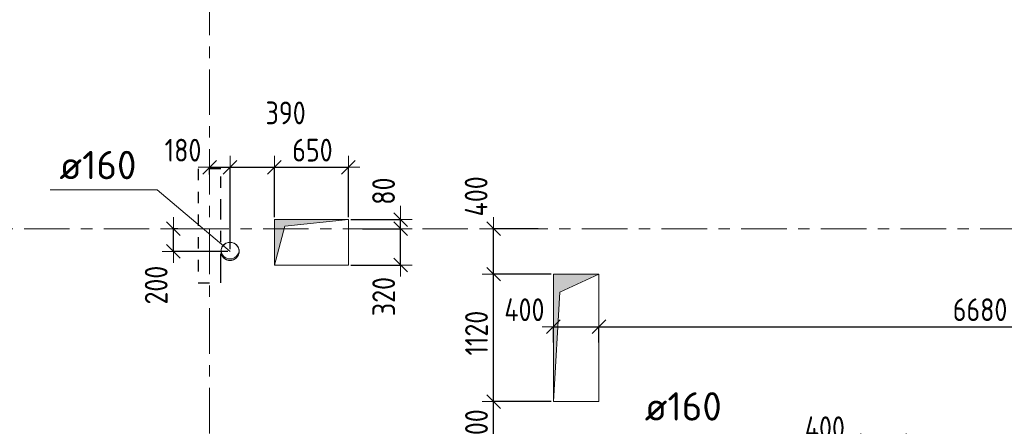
# Model space of a CAD drawing. Header units: metres. Extents: x -38 to 93, y -15 to 21.
# Tile 30 of 152: x 49.83 to 58.48, y 11.06 to 14.64. Entities that reach past the tile are written whole.
import ezdxf

# ---------------------------------------------------------------- set-up
doc = ezdxf.new("R2010")
doc.units = ezdxf.units.M
doc.header["$PDMODE"] = 65
for name, pattern in [('______11', [0.5, 0.4, -0.05, 0, -0.05]), ('______2', [0.135, 0.1, -0.035]), ('______5', [1.1, 0.8, -0.1, 0.1, -0.1])]:
    doc.linetypes.add(name, pattern=pattern)
for name, color, linetype, lineweight in [('XR$1$Осевая линия (1)', 7, '______5', 13), ('XR$3$Перекрытие (1)', 7, 'Continuous', 35), ('XR$5$Размерная линия (1)', 7, 'Continuous', 13), ('XR$5$Текст_ общее_1', 7, 'Continuous', 13)]:
    doc.layers.add(name, color=color, linetype=linetype, lineweight=lineweight)
doc.layers.add('XR$3$Макрос проема_ отверстия', color=7, linetype='Continuous', lineweight=13, true_color=0x2d2d2d)
doc.layers.add('XR$7$Стена_ бетон несущ.', color=7, linetype='Continuous', lineweight=70, true_color=0xb4b496)
doc.styles.add('ISOCPEUR', font='txt')
doc.dimstyles.new('DIMSTYLE_3', dxfattribs={"dimtxt": 0.2, "dimasz": 0.2, "dimexe": 0, "dimexo": 0, "dimgap": 0.1, "dimtad": 2, "dimdec": 0, "dimlfac": 1000, "dimrnd": 5, "dimzin": 12, "dimdsep": 46, "dimtxsty": 'ISOCPEUR', "dimblk1": 'ALL_ML_STRICH', "dimblk2": 'ALL_ML_STRICH', "dimsah": 1, "dimcen": 0, "dimclrd": 7, "dimclre": 256, "dimclrt": 7, "dimadec": 0, "dimazin": 0, "dimtfac": 1, "dimtdec": 0, "dimtix": 1, "dimtmove": 2, "dimatfit": 3, "dimfxl": 0, "dimtzin": 0, "dimlwd": 0, "dimlwe": -3, "dimarcsym": 0})
doc.dimstyles.new('DIMSTYLE_33', dxfattribs={"dimtxt": 0.2, "dimasz": 0.2, "dimexe": 0, "dimexo": 0, "dimgap": 0.1, "dimtad": 2, "dimdec": 0, "dimlfac": 1000, "dimrnd": 5, "dimzin": 12, "dimdsep": 46, "dimtxsty": 'ISOCPEUR', "dimblk1": 'ALL_ML_STRICH', "dimblk2": 'ALL_ML_STRICH', "dimsah": 1, "dimcen": 0, "dimclrd": 7, "dimclre": 256, "dimclrt": 7, "dimadec": 0, "dimazin": 0, "dimtfac": 1, "dimtdec": 0, "dimtix": 1, "dimtmove": 2, "dimatfit": 3, "dimfxl": 0, "dimtvp": 1.2, "dimtzin": 0, "dimlwd": 0, "dimlwe": -3, "dimarcsym": 0})

# ---------------------------------------------------------------- blocks, each defined once
blk = doc.blocks.new('NSY1')
at = {"color": 0, "linetype": 'ByBlock', "lineweight": -2}
for p, q in [((-0.01, 0.01), (0.01, 0.01)), ((-0.01, -0.01), (-0.01, 0.01)), ((-0.01, -0.01), (-0.01, 0.01)), ((-0.01, 0.01), (0.01, 0.01)), ((-0.01, 0.01), (0.01, 0.01)), ((0.01, 0.01), (-0.01, 0.01)), ((-0.01, 0.01), (-0.01, 0.01)), ((-0.01, 0.01), (-0.01, -0.01)), ((0.01, 0.01), (-0.01, 0.01)), ((0, 0), (0, 0)), ((0, 0), (0, 0)), ((0, 0), (0, 0)), ((0, 0), (0, 0)), ((0, 0), (0, 0)), ((0, 0), (0, 0)), ((0, 0), (0, 0)), ((0, 0), (0, 0)), ((0, 0), (0, 0)), ((0, 0), (0, 0)), ((0, 0), (0, 0)), ((0, 0), (0, 0)), ((0, 0), (0, 0)), ((0, 0), (0, 0)), ((0, 0), (0, 0)), ((0, 0), (0, 0)), ((0, 0), (0, 0)), ((0, 0), (0, 0)), ((0, 0), (0, 0)), ((0, 0), (0, 0)), ((0, 0), (0, 0)), ((0, 0), (0, 0)), ((0, 0), (0, 0)), ((0.01, 0.01), (0.01, -0.01)), ((0.01, 0.01), (0.01, -0.01)), ((0.01, 0.01), (0.01, 0.01)), ((0.01, -0.01), (0.01, 0.01)), ((0.01, -0.01), (-0.01, -0.01)), ((0.01, -0.01), (-0.01, -0.01)), ((-0.01, -0.01), (0.01, -0.01)), ((0, 0), (0, 0)), ((0, 0), (0, 0)), ((0, 0), (0, 0)), ((0, 0), (0, 0)), ((0, 0), (0, 0))]:
    blk.add_line(p, q, dxfattribs=at)
blk = doc.blocks.new('Отображение проема', base_point=(-1.1579, -49.3094))
at = {"layer": 'XR$3$Макрос проема_ отверстия', "true_color": 0x000000, "transparency": 33554687}
blk.add_hatch(color=18, dxfattribs=at).paths.add_polyline_path([(-1.1579, -50.1094), (-1.0448, -49.4225), (-0.3579, -49.3094), (-1.1579, -49.3094)])
at = {"layer": 'XR$3$Макрос проема_ отверстия', "transparency": 33554687}
for p, q in [((-1.1579, -50.1094), (-1.1579, -49.3094)), ((-1.1579, -49.3094), (-0.3579, -49.3094)), ((-1.0448, -49.4225), (-0.3579, -49.3094)), ((-1.1579, -50.1094), (-1.0448, -49.4225))]:
    blk.add_line(p, q, dxfattribs=at)
blk = doc.blocks.new('Отображение проема (2)', base_point=(-1.002, -49.786))
at = {"layer": 'XR$3$Макрос проема_ отверстия', "true_color": 0x000000, "transparency": 33554687}
blk.add_hatch(color=18, dxfattribs=at).paths.add_polyline_path([(-0.967, -49.384), (-1.002, -49.383), (-1.072, -49.389), (-1.139, -49.407), (-1.203, -49.437), (-1.261, -49.477), (-1.31, -49.527), (-1.351, -49.585), (-1.381, -49.648), (-1.399, -49.716), (-1.405, -49.786), (-1.399, -49.856), (-1.381, -49.924), (-1.351, -49.988), (-1.31, -50.045), (-1.261, -50.095), (-1.203, -50.135), (-1.139, -50.165), (-1.072, -50.183), (-1.002, -50.189), (-0.967, -50.188), (-1.032, -50.177), (-1.095, -50.155), (-1.153, -50.123), (-1.205, -50.082), (-1.25, -50.033), (-1.287, -49.978), (-1.313, -49.917), (-1.329, -49.852), (-1.335, -49.786), (-1.329, -49.72), (-1.313, -49.656), (-1.287, -49.595), (-1.25, -49.539), (-1.205, -49.49), (-1.153, -49.449), (-1.095, -49.417), (-1.032, -49.396)])
at = {"layer": 'XR$3$Макрос проема_ отверстия', "transparency": 33554687}
blk.add_circle((-1.002, -49.786), 0.403, dxfattribs=at)
blk.add_arc((-0.932, -49.786), 0.403, 94.9784, 265.0216, dxfattribs=at)
blk = doc.blocks.new('ALL_ML_STRICH')
at = {"color": 0, "linetype": 'ByBlock', "lineweight": -2}
for p, q in [((0, -0.5), (0, 0.5)), ((-1, 0), (0.5, 0)), ((-0.3, -0.3), (0.3, 0.3))]:
    blk.add_line(p, q, dxfattribs=at)
blk = doc.blocks.new('*D388')
at = {"layer": 'DEFPOINTS', "color": 7, "linetype": 'Continuous', "lineweight": 13, "transparency": 33554687}
for p in [(52.8221, 12.8), (52.72, 12.48), (53.1783, 12.48)]:
    blk.add_point(p, dxfattribs=at)
at = {"layer": 'XR$5$Размерная линия (1)', "color": 9, "linetype": 'Continuous', "lineweight": -2, "true_color": 0xc7c7c7, "transparency": 33554687}
for p, q in [((52.8421, 12.8), (53.1783, 12.8)), ((52.74, 12.48), (53.1783, 12.48))]:
    blk.add_line(p, q, dxfattribs=at)
at = {"layer": 'XR$5$Размерная линия (1)', "color": 7, "linetype": 'Continuous', "lineweight": -2, "transparency": 33554687}
blk.add_line((53.1783, 12.48), (53.1783, 12.8), dxfattribs=at)
at = {"layer": 'XR$5$Размерная линия (1)', "color": 7, "linetype": 'Continuous', "lineweight": 13, "transparency": 33554687, "xscale": 0.2, "yscale": 0.2, "zscale": 0.2}
for p, rotation in [((53.1783, 12.8), 90), ((53.1783, 12.48), 270)]:
    blk.add_blockref('ALL_ML_STRICH', p, dxfattribs=dict(at, rotation=rotation))
at = {"layer": 'XR$5$Размерная линия (1)', "color": 7, "linetype": 'Continuous', "lineweight": 13, "transparency": 33554687, "insert": (53.0296, 12.2032), "char_height": 0.2, "width": 0.5, "attachment_point": 5, "rotation": 90, "style": 'ISOCPEUR'}
blk.add_mtext('\\W0.83;\\A1;{320}', dxfattribs=at)
blk = doc.blocks.new('*D389')
at = {"layer": 'DEFPOINTS', "color": 7, "linetype": 'Continuous', "lineweight": 13, "transparency": 33554687}
for p in [(52.72, 12.88), (52.8221, 12.8), (53.1783, 12.8)]:
    blk.add_point(p, dxfattribs=at)
at = {"layer": 'XR$5$Размерная линия (1)', "color": 9, "linetype": 'Continuous', "lineweight": -2, "true_color": 0xc7c7c7, "transparency": 33554687}
for p, q in [((52.74, 12.88), (53.1783, 12.88)), ((52.8421, 12.8), (53.1783, 12.8))]:
    blk.add_line(p, q, dxfattribs=at)
at = {"layer": 'XR$5$Размерная линия (1)', "color": 7, "linetype": 'Continuous', "lineweight": -2, "transparency": 33554687}
blk.add_line((53.1783, 12.8), (53.1783, 12.88), dxfattribs=at)
at = {"layer": 'XR$5$Размерная линия (1)', "color": 7, "linetype": 'Continuous', "lineweight": 13, "transparency": 33554687, "xscale": 0.2, "yscale": 0.2, "zscale": 0.2}
for p, rotation in [((53.1783, 12.8), 270), ((53.1783, 12.88), 90)]:
    blk.add_blockref('ALL_ML_STRICH', p, dxfattribs=dict(at, rotation=rotation))
at = {"layer": 'XR$5$Размерная линия (1)', "color": 7, "linetype": 'Continuous', "lineweight": 13, "transparency": 33554687, "insert": (53.0284, 13.1301), "char_height": 0.2, "width": 0.333333, "attachment_point": 5, "rotation": 90, "style": 'ISOCPEUR'}
blk.add_mtext('\\W0.83;\\A1;{80}', dxfattribs=at)
blk = doc.blocks.new('*D405')
at = {"layer": 'DEFPOINTS', "color": 7, "linetype": 'Continuous', "lineweight": 13, "transparency": 33554687}
for p in [(54.5206, 11.9377), (54.5206, 11.7801), (54.9206, 11.7801)]:
    blk.add_point(p, dxfattribs=at)
at = {"layer": 'XR$5$Размерная линия (1)', "color": 9, "linetype": 'Continuous', "lineweight": -2, "true_color": 0xc7c7c7, "transparency": 33554687}
for p, q in [((54.5206, 11.8001), (54.5206, 11.9377)), ((54.9206, 11.8001), (54.9206, 11.9377))]:
    blk.add_line(p, q, dxfattribs=at)
at = {"layer": 'XR$5$Размерная линия (1)', "color": 7, "linetype": 'Continuous', "lineweight": -2, "transparency": 33554687}
blk.add_line((54.5206, 11.9377), (54.9206, 11.9377), dxfattribs=at)
at = {"layer": 'XR$5$Размерная линия (1)', "color": 7, "linetype": 'Continuous', "lineweight": 13, "transparency": 33554687, "xscale": 0.2, "yscale": 0.2, "zscale": 0.2, "rotation": 180}
blk.add_blockref('ALL_ML_STRICH', (54.5206, 11.9377), dxfattribs=at)
at = {"layer": 'XR$5$Размерная линия (1)', "color": 7, "linetype": 'Continuous', "lineweight": 13, "transparency": 33554687, "xscale": 0.2, "yscale": 0.2, "zscale": 0.2}
blk.add_blockref('ALL_ML_STRICH', (54.9206, 11.9377), dxfattribs=at)
at = {"layer": 'XR$5$Размерная линия (1)', "color": 7, "linetype": 'Continuous', "lineweight": 13, "transparency": 33554687, "insert": (54.2656, 12.0875), "char_height": 0.2, "width": 0.5, "attachment_point": 5, "style": 'ISOCPEUR'}
blk.add_mtext('\\W0.83;\\A1;{400}', dxfattribs=at)
blk = doc.blocks.new('*D406')
at = {"layer": 'DEFPOINTS', "color": 7, "linetype": 'Continuous', "lineweight": 13, "transparency": 33554687}
for p in [(61.6, 12.2518), (54.9206, 11.9377), (54.9206, 11.7801)]:
    blk.add_point(p, dxfattribs=at)
at = {"layer": 'XR$5$Размерная линия (1)', "color": 9, "linetype": 'Continuous', "lineweight": -2, "true_color": 0xc7c7c7, "transparency": 33554687}
for p, q in [((61.6, 12.2318), (61.6, 11.9377)), ((54.9206, 11.8001), (54.9206, 11.9377))]:
    blk.add_line(p, q, dxfattribs=at)
at = {"layer": 'XR$5$Размерная линия (1)', "color": 7, "linetype": 'Continuous', "lineweight": -2, "transparency": 33554687}
blk.add_line((54.9206, 11.9377), (61.6, 11.9377), dxfattribs=at)
at = {"layer": 'XR$5$Размерная линия (1)', "color": 7, "linetype": 'Continuous', "lineweight": 13, "transparency": 33554687, "xscale": 0.2, "yscale": 0.2, "zscale": 0.2, "rotation": 180}
blk.add_blockref('ALL_ML_STRICH', (54.9206, 11.9377), dxfattribs=at)
at = {"layer": 'XR$5$Размерная линия (1)', "color": 7, "linetype": 'Continuous', "lineweight": 13, "transparency": 33554687, "xscale": 0.2, "yscale": 0.2, "zscale": 0.2}
blk.add_blockref('ALL_ML_STRICH', (61.6, 11.9377), dxfattribs=at)
at = {"layer": 'XR$5$Размерная линия (1)', "color": 7, "linetype": 'Continuous', "lineweight": 13, "transparency": 33554687, "insert": (58.2687, 12.0877), "char_height": 0.2, "width": 0.666667, "attachment_point": 5, "style": 'ISOCPEUR'}
blk.add_mtext('\\W0.83;\\A1;{6680}', dxfattribs=at)
blk = doc.blocks.new('*D467')
at = {"layer": 'DEFPOINTS', "color": 7, "linetype": 'Continuous', "lineweight": 13, "transparency": 33554687}
for p in [(51.5, 13.3403), (51.5, 13.2568), (51.68, 12.6)]:
    blk.add_point(p, dxfattribs=at)
at = {"layer": 'XR$5$Размерная линия (1)', "color": 9, "linetype": 'Continuous', "lineweight": -2, "true_color": 0xc7c7c7, "transparency": 33554687}
for p, q in [((51.5, 13.2768), (51.5, 13.3403)), ((51.68, 12.62), (51.68, 13.3403))]:
    blk.add_line(p, q, dxfattribs=at)
at = {"layer": 'XR$5$Размерная линия (1)', "color": 7, "linetype": 'Continuous', "lineweight": -2, "transparency": 33554687}
blk.add_line((51.5, 13.3403), (51.68, 13.3403), dxfattribs=at)
at = {"layer": 'XR$5$Размерная линия (1)', "color": 7, "linetype": 'Continuous', "lineweight": 13, "transparency": 33554687, "xscale": 0.2, "yscale": 0.2, "zscale": 0.2, "rotation": 180}
blk.add_blockref('ALL_ML_STRICH', (51.5, 13.3403), dxfattribs=at)
at = {"layer": 'XR$5$Размерная линия (1)', "color": 7, "linetype": 'Continuous', "lineweight": 13, "transparency": 33554687, "xscale": 0.2, "yscale": 0.2, "zscale": 0.2}
blk.add_blockref('ALL_ML_STRICH', (51.68, 13.3403), dxfattribs=at)
at = {"layer": 'XR$5$Размерная линия (1)', "color": 7, "linetype": 'Continuous', "lineweight": 13, "transparency": 33554687, "insert": (51.2664, 13.4898), "char_height": 0.2, "width": 0.5, "attachment_point": 5, "style": 'ISOCPEUR'}
blk.add_mtext('\\W0.83;\\A1;{180}', dxfattribs=at)
blk = doc.blocks.new('*D468')
at = {"layer": 'DEFPOINTS', "color": 7, "linetype": 'Continuous', "lineweight": 13, "transparency": 33554687}
for p in [(51.68, 13.3403), (52.07, 12.88), (51.68, 12.6)]:
    blk.add_point(p, dxfattribs=at)
at = {"layer": 'XR$5$Размерная линия (1)', "color": 9, "linetype": 'Continuous', "lineweight": -2, "true_color": 0xc7c7c7, "transparency": 33554687}
for p, q in [((51.68, 12.62), (51.68, 13.3403)), ((52.07, 12.9), (52.07, 13.3403))]:
    blk.add_line(p, q, dxfattribs=at)
at = {"layer": 'XR$5$Размерная линия (1)', "color": 7, "linetype": 'Continuous', "lineweight": -2, "transparency": 33554687}
blk.add_line((51.68, 13.3403), (52.07, 13.3403), dxfattribs=at)
at = {"layer": 'XR$5$Размерная линия (1)', "color": 7, "linetype": 'Continuous', "lineweight": 13, "transparency": 33554687, "xscale": 0.2, "yscale": 0.2, "zscale": 0.2, "rotation": 180}
blk.add_blockref('ALL_ML_STRICH', (51.68, 13.3403), dxfattribs=at)
at = {"layer": 'XR$5$Размерная линия (1)', "color": 7, "linetype": 'Continuous', "lineweight": 13, "transparency": 33554687, "xscale": 0.2, "yscale": 0.2, "zscale": 0.2}
blk.add_blockref('ALL_ML_STRICH', (52.07, 13.3403), dxfattribs=at)
at = {"layer": 'XR$5$Размерная линия (1)', "color": 7, "linetype": 'Continuous', "lineweight": 13, "transparency": 33554687, "insert": (52.1679, 13.8175), "char_height": 0.2, "width": 0.5, "attachment_point": 5, "style": 'ISOCPEUR'}
blk.add_mtext('\\W0.83;\\A1;{390}', dxfattribs=at)
blk = doc.blocks.new('*D469')
at = {"layer": 'DEFPOINTS', "color": 7, "linetype": 'Continuous', "lineweight": 13, "transparency": 33554687}
for p in [(52.07, 13.3403), (52.07, 12.88), (52.72, 12.88)]:
    blk.add_point(p, dxfattribs=at)
at = {"layer": 'XR$5$Размерная линия (1)', "color": 9, "linetype": 'Continuous', "lineweight": -2, "true_color": 0xc7c7c7, "transparency": 33554687}
for p, q in [((52.07, 12.9), (52.07, 13.3403)), ((52.72, 12.9), (52.72, 13.3403))]:
    blk.add_line(p, q, dxfattribs=at)
at = {"layer": 'XR$5$Размерная линия (1)', "color": 7, "linetype": 'Continuous', "lineweight": -2, "transparency": 33554687}
blk.add_line((52.07, 13.3403), (52.72, 13.3403), dxfattribs=at)
at = {"layer": 'XR$5$Размерная линия (1)', "color": 7, "linetype": 'Continuous', "lineweight": 13, "transparency": 33554687, "xscale": 0.2, "yscale": 0.2, "zscale": 0.2, "rotation": 180}
blk.add_blockref('ALL_ML_STRICH', (52.07, 13.3403), dxfattribs=at)
at = {"layer": 'XR$5$Размерная линия (1)', "color": 7, "linetype": 'Continuous', "lineweight": 13, "transparency": 33554687, "xscale": 0.2, "yscale": 0.2, "zscale": 0.2}
blk.add_blockref('ALL_ML_STRICH', (52.72, 13.3403), dxfattribs=at)
at = {"layer": 'XR$5$Размерная линия (1)', "color": 7, "linetype": 'Continuous', "lineweight": 13, "transparency": 33554687, "insert": (52.4033, 13.4903), "char_height": 0.2, "width": 0.5, "attachment_point": 5, "style": 'ISOCPEUR'}
blk.add_mtext('\\W0.83;\\A1;{650}', dxfattribs=at)
blk = doc.blocks.new('*D470')
at = {"layer": 'DEFPOINTS', "color": 7, "linetype": 'Continuous', "lineweight": 13, "transparency": 33554687}
for p in [(51.2412, 12.8), (51.1822, 12.6), (51.68, 12.6)]:
    blk.add_point(p, dxfattribs=at)
at = {"layer": 'XR$5$Размерная линия (1)', "color": 9, "linetype": 'Continuous', "lineweight": -2, "true_color": 0xc7c7c7, "transparency": 33554687}
for p, q in [((51.2212, 12.8), (51.1822, 12.8)), ((51.66, 12.6), (51.1822, 12.6))]:
    blk.add_line(p, q, dxfattribs=at)
at = {"layer": 'XR$5$Размерная линия (1)', "color": 7, "linetype": 'Continuous', "lineweight": -2, "transparency": 33554687}
blk.add_line((51.1822, 12.6), (51.1822, 12.8), dxfattribs=at)
at = {"layer": 'XR$5$Размерная линия (1)', "color": 7, "linetype": 'Continuous', "lineweight": 13, "transparency": 33554687, "xscale": 0.2, "yscale": 0.2, "zscale": 0.2}
for p, rotation in [((51.1822, 12.8), 90), ((51.1822, 12.6), 270)]:
    blk.add_blockref('ALL_ML_STRICH', p, dxfattribs=dict(at, rotation=rotation))
at = {"layer": 'XR$5$Размерная линия (1)', "color": 7, "linetype": 'Continuous', "lineweight": 13, "transparency": 33554687, "insert": (51.0307, 12.3036), "char_height": 0.2, "width": 0.5, "attachment_point": 5, "rotation": 90, "style": 'ISOCPEUR'}
blk.add_mtext('\\W0.83;\\A1;{200}', dxfattribs=at)
blk = doc.blocks.new('*D471')
at = {"layer": 'DEFPOINTS', "color": 7, "linetype": 'Continuous', "lineweight": 13, "transparency": 33554687}
for p in [(54.5206, 11.2801), (53.9946, 10.78), (54.825, 10.78)]:
    blk.add_point(p, dxfattribs=at)
at = {"layer": 'XR$5$Размерная линия (1)', "color": 9, "linetype": 'Continuous', "lineweight": -2, "true_color": 0xc7c7c7, "transparency": 33554687}
for p, q in [((54.5006, 11.2801), (53.9946, 11.2801)), ((54.805, 10.78), (53.9946, 10.78))]:
    blk.add_line(p, q, dxfattribs=at)
at = {"layer": 'XR$5$Размерная линия (1)', "color": 7, "linetype": 'Continuous', "lineweight": -2, "transparency": 33554687}
blk.add_line((53.9946, 10.78), (53.9946, 11.2801), dxfattribs=at)
at = {"layer": 'XR$5$Размерная линия (1)', "color": 7, "linetype": 'Continuous', "lineweight": 13, "transparency": 33554687, "xscale": 0.2, "yscale": 0.2, "zscale": 0.2}
for p, rotation in [((53.9946, 11.2801), 90), ((53.9946, 10.78), 270)]:
    blk.add_blockref('ALL_ML_STRICH', p, dxfattribs=dict(at, rotation=rotation))
at = {"layer": 'XR$5$Размерная линия (1)', "color": 7, "linetype": 'Continuous', "lineweight": 13, "transparency": 33554687, "insert": (53.8446, 11.0384), "char_height": 0.2, "width": 0.5, "attachment_point": 5, "rotation": 90, "style": 'ISOCPEUR'}
blk.add_mtext('\\W0.83;\\A1;{500}', dxfattribs=at)
blk = doc.blocks.new('*D472')
at = {"layer": 'DEFPOINTS', "color": 7, "linetype": 'Continuous', "lineweight": 13, "transparency": 33554687}
for p in [(54.5206, 12.4001), (53.9946, 11.2801), (54.5206, 11.2801)]:
    blk.add_point(p, dxfattribs=at)
at = {"layer": 'XR$5$Размерная линия (1)', "color": 9, "linetype": 'Continuous', "lineweight": -2, "true_color": 0xc7c7c7, "transparency": 33554687}
for p, q in [((54.5006, 12.4001), (53.9946, 12.4001)), ((54.5006, 11.2801), (53.9946, 11.2801))]:
    blk.add_line(p, q, dxfattribs=at)
at = {"layer": 'XR$5$Размерная линия (1)', "color": 7, "linetype": 'Continuous', "lineweight": -2, "transparency": 33554687}
blk.add_line((53.9946, 11.2801), (53.9946, 12.4001), dxfattribs=at)
at = {"layer": 'XR$5$Размерная линия (1)', "color": 7, "linetype": 'Continuous', "lineweight": 13, "transparency": 33554687, "xscale": 0.2, "yscale": 0.2, "zscale": 0.2}
for p, rotation in [((53.9946, 12.4001), 90), ((53.9946, 11.2801), 270)]:
    blk.add_blockref('ALL_ML_STRICH', p, dxfattribs=dict(at, rotation=rotation))
at = {"layer": 'XR$5$Размерная линия (1)', "color": 7, "linetype": 'Continuous', "lineweight": 13, "transparency": 33554687, "insert": (53.8446, 11.8817), "char_height": 0.2, "width": 0.666667, "attachment_point": 5, "rotation": 90, "style": 'ISOCPEUR'}
blk.add_mtext('\\W0.83;\\A1;{1120}', dxfattribs=at)
blk = doc.blocks.new('*D473')
at = {"layer": 'DEFPOINTS', "color": 7, "linetype": 'Continuous', "lineweight": 13, "transparency": 33554687}
for p in [(54.4068, 12.8), (53.9946, 12.4001), (54.5206, 12.4001)]:
    blk.add_point(p, dxfattribs=at)
at = {"layer": 'XR$5$Размерная линия (1)', "color": 9, "linetype": 'Continuous', "lineweight": -2, "true_color": 0xc7c7c7, "transparency": 33554687}
for p, q in [((54.3868, 12.8), (53.9946, 12.8)), ((54.5006, 12.4001), (53.9946, 12.4001))]:
    blk.add_line(p, q, dxfattribs=at)
at = {"layer": 'XR$5$Размерная линия (1)', "color": 7, "linetype": 'Continuous', "lineweight": -2, "transparency": 33554687}
blk.add_line((53.9946, 12.4001), (53.9946, 12.8), dxfattribs=at)
at = {"layer": 'XR$5$Размерная линия (1)', "color": 7, "linetype": 'Continuous', "lineweight": 13, "transparency": 33554687, "xscale": 0.2, "yscale": 0.2, "zscale": 0.2}
for p, rotation in [((53.9946, 12.8), 90), ((53.9946, 12.4001), 270)]:
    blk.add_blockref('ALL_ML_STRICH', p, dxfattribs=dict(at, rotation=rotation))
at = {"layer": 'XR$5$Размерная линия (1)', "color": 7, "linetype": 'Continuous', "lineweight": 13, "transparency": 33554687, "insert": (53.8416, 13.0841), "char_height": 0.2, "width": 0.5, "attachment_point": 5, "rotation": 90, "style": 'ISOCPEUR'}
blk.add_mtext('\\W0.83;\\A1;{400}', dxfattribs=at)
blk = doc.blocks.new('*D490')
at = {"layer": 'DEFPOINTS', "color": 7, "linetype": 'Continuous', "lineweight": 13, "transparency": 33554687}
for p in [(57.22, 10.8983), (57.22, 10.5), (57.62, 10.5)]:
    blk.add_point(p, dxfattribs=at)
at = {"layer": 'XR$5$Размерная линия (1)', "color": 9, "linetype": 'Continuous', "lineweight": -2, "true_color": 0xc7c7c7, "transparency": 33554687}
for p, q in [((57.22, 10.52), (57.22, 10.8983)), ((57.62, 10.52), (57.62, 10.8983))]:
    blk.add_line(p, q, dxfattribs=at)
at = {"layer": 'XR$5$Размерная линия (1)', "color": 7, "linetype": 'Continuous', "lineweight": -2, "transparency": 33554687}
blk.add_line((57.22, 10.8983), (57.62, 10.8983), dxfattribs=at)
at = {"layer": 'XR$5$Размерная линия (1)', "color": 7, "linetype": 'Continuous', "lineweight": 13, "transparency": 33554687, "xscale": 0.2, "yscale": 0.2, "zscale": 0.2, "rotation": 180}
blk.add_blockref('ALL_ML_STRICH', (57.22, 10.8983), dxfattribs=at)
at = {"layer": 'XR$5$Размерная линия (1)', "color": 7, "linetype": 'Continuous', "lineweight": 13, "transparency": 33554687, "xscale": 0.2, "yscale": 0.2, "zscale": 0.2}
blk.add_blockref('ALL_ML_STRICH', (57.62, 10.8983), dxfattribs=at)
at = {"layer": 'XR$5$Размерная линия (1)', "color": 7, "linetype": 'Continuous', "lineweight": 13, "transparency": 33554687, "insert": (56.9052, 11.0498), "char_height": 0.2, "width": 0.5, "attachment_point": 5, "style": 'ISOCPEUR'}
blk.add_mtext('\\W0.83;\\A1;{400}', dxfattribs=at)
blk = doc.blocks.new('*D491')
at = {"layer": 'DEFPOINTS', "color": 7, "linetype": 'Continuous', "lineweight": 13, "transparency": 33554687}
for p in [(57.62, 10.8983), (61.6, 10.5994), (57.62, 10.5)]:
    blk.add_point(p, dxfattribs=at)
at = {"layer": 'XR$5$Размерная линия (1)', "color": 9, "linetype": 'Continuous', "lineweight": -2, "true_color": 0xc7c7c7, "transparency": 33554687}
for p, q in [((57.62, 10.52), (57.62, 10.8983)), ((61.6, 10.6194), (61.6, 10.8983))]:
    blk.add_line(p, q, dxfattribs=at)
at = {"layer": 'XR$5$Размерная линия (1)', "color": 7, "linetype": 'Continuous', "lineweight": -2, "transparency": 33554687}
blk.add_line((57.62, 10.8983), (61.6, 10.8983), dxfattribs=at)
at = {"layer": 'XR$5$Размерная линия (1)', "color": 7, "linetype": 'Continuous', "lineweight": 13, "transparency": 33554687, "xscale": 0.2, "yscale": 0.2, "zscale": 0.2, "rotation": 180}
blk.add_blockref('ALL_ML_STRICH', (57.62, 10.8983), dxfattribs=at)
at = {"layer": 'XR$5$Размерная линия (1)', "color": 7, "linetype": 'Continuous', "lineweight": 13, "transparency": 33554687, "xscale": 0.2, "yscale": 0.2, "zscale": 0.2}
blk.add_blockref('ALL_ML_STRICH', (61.6, 10.8983), dxfattribs=at)
at = {"layer": 'XR$5$Размерная линия (1)', "color": 7, "linetype": 'Continuous', "lineweight": 13, "transparency": 33554687, "insert": (59.6183, 11.0483), "char_height": 0.2, "width": 0.666667, "attachment_point": 5, "style": 'ISOCPEUR'}
blk.add_mtext('\\W0.83;\\A1;{3980}', dxfattribs=at)

msp = doc.modelspace()

# ---------------------------------------------------------------- linework, layer by layer
at = {"color": 7, "linetype": 'Continuous', "lineweight": 13, "transparency": 33554687}
msp.add_lwpolyline([(51.68, 12.6), (51.0382, 13.1426), (50.0982, 13.1426)], dxfattribs=at)
at = {"layer": 'XR$1$Осевая линия (1)', "color": 253, "linetype": '______11', "lineweight": 13, "true_color": 0xa0a0a0, "transparency": 33554687}
for p, q in [((51.5, 6.8), (51.5, 19.78)), ((-2.63, 12.8), (62.6, 12.8))]:
    msp.add_line(p, q, dxfattribs=at)
at = {"layer": 'XR$3$Перекрытие (1)', "color": 7, "linetype": 'Continuous', "lineweight": 13, "transparency": 33554687}
for p, q in [((52.7199, 12.88), (52.0699, 12.8798)), ((52.0699, 12.8798), (52.07, 12.4798)), ((52.72, 12.48), (52.7199, 12.88)), ((51.6081, 12.6366), (51.6003, 12.6126)), ((51.623, 12.657), (51.6081, 12.6366)), ((51.6434, 12.6718), (51.623, 12.657)), ((51.6674, 12.6796), (51.6434, 12.6718)), ((51.6926, 12.6796), (51.6674, 12.6796)), ((51.7166, 12.6718), (51.6926, 12.6796)), ((51.737, 12.657), (51.7166, 12.6718)), ((51.7519, 12.6366), (51.737, 12.657)), ((51.7597, 12.6126), (51.7519, 12.6366)), ((51.6003, 12.6126), (51.6003, 12.5873)), ((51.6003, 12.5873), (51.6081, 12.5633)), ((51.6081, 12.5633), (51.623, 12.5429)), ((51.623, 12.5429), (51.6434, 12.5281)), ((51.7166, 12.5281), (51.737, 12.5429)), ((51.737, 12.5429), (51.7519, 12.5633)), ((51.7519, 12.5633), (51.7597, 12.5873)), ((51.7597, 12.5873), (51.7597, 12.6126)), ((51.6434, 12.5281), (51.6674, 12.5203)), ((51.6674, 12.5203), (51.6926, 12.5203)), ((51.6926, 12.5203), (51.7166, 12.5281)), ((52.07, 12.4798), (52.72, 12.48)), ((54.5208, 12.4001), (54.5206, 11.2801)), ((54.9208, 12.4001), (54.5208, 12.4001)), ((54.9206, 11.2801), (54.9208, 12.4001)), ((54.5206, 11.2801), (54.9206, 11.2801))]:
    msp.add_line(p, q, dxfattribs=at)
at = {"layer": 'XR$7$Стена_ бетон несущ.', "color": 253, "linetype": '______2', "lineweight": -3, "true_color": 0xa0a0a0, "transparency": 33554687}
for p, q in [((51.4, 13.325), (51.4, 12.325)), ((51.6, 13.325), (51.4, 13.325)), ((51.6, 12.9596), (51.6, 13.325)), ((51.6, 12.8796), (51.6, 12.9596)), ((51.6, 12.48), (51.6, 12.8796)), ((51.6, 12.4), (51.6, 12.48)), ((51.6, 12.325), (51.6, 12.4)), ((51.4, 12.325), (51.6, 12.325))]:
    msp.add_line(p, q, dxfattribs=at)

# ---------------------------------------------------------------- block references
at = {"layer": 'XR$3$Макрос проема_ отверстия', "transparency": 33554687}
for name, p, xscale, yscale, rotation in [('Отображение проема', (52.0699, 12.8798), 0.8124999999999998, 0.5000000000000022, 0.009914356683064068), ('Отображение проема (2)', (51.68, 12.6), 0.1975376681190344, 0.197537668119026, 90), ('Отображение проема', (54.5208, 12.4001), -1.399999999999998, 0.500000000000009, 89.99008564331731)]:
    msp.add_blockref(name, p, dxfattribs=dict(at, xscale=xscale, yscale=yscale, rotation=rotation))
at = {"layer": 'XR$3$Перекрытие (1)', "color": 7, "linetype": 'Continuous', "lineweight": 13, "transparency": 33554687, "xscale": 0.01999999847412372, "yscale": 0.01999999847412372, "zscale": 0.01999999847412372}
msp.add_blockref('NSY1', (51.68, 12.6), dxfattribs=at)

# ---------------------------------------------------------------- texts
at = {"layer": 'XR$5$Текст_ общее_1', "color": 7, "linetype": 'Continuous', "lineweight": 13, "transparency": 33554687, "char_height": 0.25, "width": 0.809375, "attachment_point": 4, "style": 'ISOCPEUR'}
for insert in [(50.1803, 13.3593), (55.3227, 11.238)]:
    msp.add_mtext('\\A1;{\\fISOCPEUR|i0|b0;\\H0.250000;\\W1.000000;\\C7;ø160}\\P', dxfattribs=dict(at, insert=insert))

# ---------------------------------------------------------------- dimensions: what is measured, and where the dimension line sits
at = {"layer": 'XR$5$Размерная линия (1)', "color": 7, "linetype": 'Continuous', "lineweight": 13, "transparency": 33554687}
for base, p1, p2, dimstyle, picture, middle in [((52.07, 13.3403), (51.68, 12.62), (52.07, 12.9), 'DIMSTYLE_33', '*D468', (52.1679, 13.8175)), ((51.68, 13.3403), (51.5, 13.2768), (51.68, 12.62), 'DIMSTYLE_33', '*D467', (51.2664, 13.4898)), ((52.72, 13.3403), (52.07, 12.9), (52.72, 12.9), 'DIMSTYLE_3', '*D469', (52.4033, 13.4903)), ((54.9206, 11.9377), (54.5206, 11.8001), (54.9206, 11.8001), 'DIMSTYLE_33', '*D405', (54.2656, 12.0875)), ((61.6, 11.9377), (54.9206, 11.8001), (61.6, 12.2318), 'DIMSTYLE_3', '*D406', (58.2687, 12.0877)), ((57.62, 10.8983), (57.22, 10.52), (57.62, 10.52), 'DIMSTYLE_33', '*D490', (56.9052, 11.0498)), ((61.6, 10.8983), (57.62, 10.52), (61.6, 10.6194), 'DIMSTYLE_3', '*D491', (59.6183, 11.0483))]:
    dim = msp.add_linear_dim(base=base, p1=p1, p2=p2, dimstyle=dimstyle, override={"dimpost": '<>', "dimclrd": 7, "dimclre": 9, "dimclrt": 7, "dimlwd": 0, "dimlwe": 65533}, dxfattribs=at)
    dim.commit()
    dim.dimension.update_dxf_attribs({"geometry": picture, "text_midpoint": middle, "dimtype": 160})
for base, p1, p2, dimstyle, picture, middle in [((53.9946, 12.8), (54.5006, 12.4001), (54.3868, 12.8), 'DIMSTYLE_33', '*D473', (53.8416, 13.0841)), ((53.1783, 12.88), (52.8421, 12.8), (52.74, 12.88), 'DIMSTYLE_33', '*D389', (53.0284, 13.1301)), ((51.1822, 12.8), (51.66, 12.6), (51.2212, 12.8), 'DIMSTYLE_33', '*D470', (51.0307, 12.3036)), ((53.1783, 12.8), (52.74, 12.48), (52.8421, 12.8), 'DIMSTYLE_33', '*D388', (53.0296, 12.2032)), ((53.9946, 12.4001), (54.5006, 11.2801), (54.5006, 12.4001), 'DIMSTYLE_3', '*D472', (53.8446, 11.8817)), ((53.9946, 11.2801), (54.805, 10.78), (54.5006, 11.2801), 'DIMSTYLE_3', '*D471', (53.8446, 11.0384))]:
    dim = msp.add_linear_dim(base=base, p1=p1, p2=p2, angle=90, dimstyle=dimstyle, override={"dimpost": '<>', "dimclrd": 7, "dimclre": 9, "dimclrt": 7, "dimlwd": 0, "dimlwe": 65533}, dxfattribs=at)
    dim.commit()
    dim.dimension.update_dxf_attribs({"geometry": picture, "text_midpoint": middle, "dimtype": 160})

doc.saveas('drawing.dxf')
